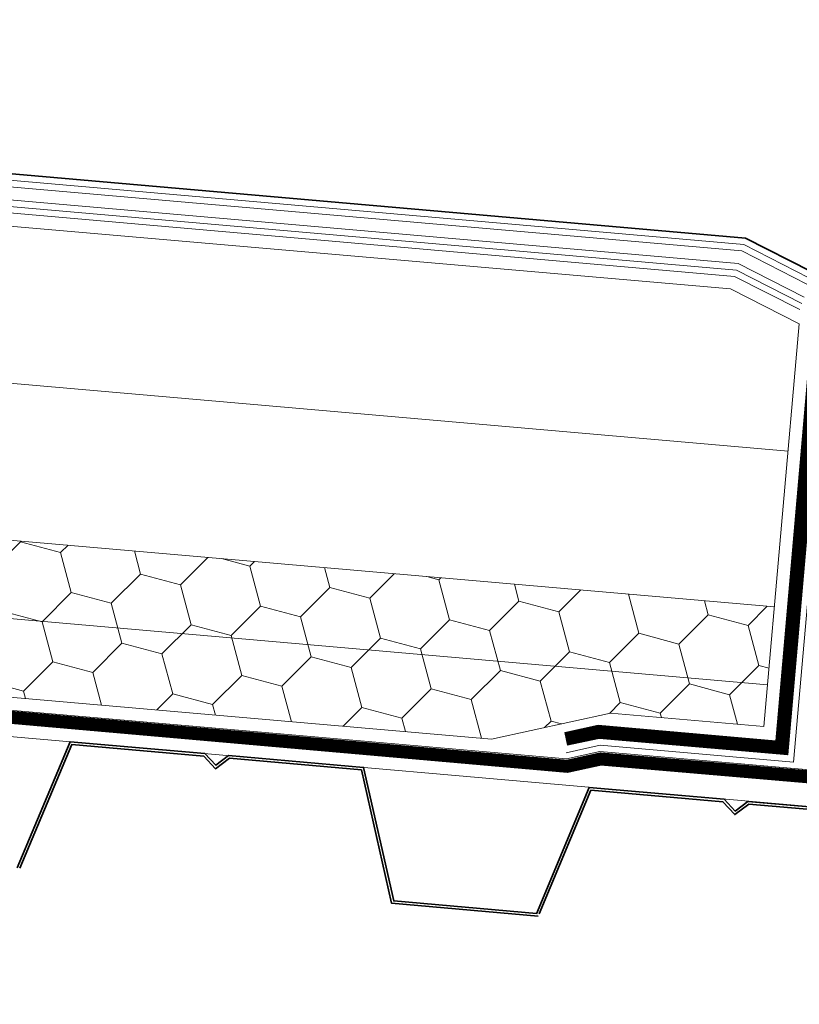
# Model space of a CAD drawing. Header units: millimetres. Extents: x -485339 to 350584, y -1189936 to 0.
# Tile 3 of 256: x -315647 to -315348, y -1061827 to -1061449. Entities that reach past the tile are written whole.
import ezdxf

# ---------------------------------------------------------------- set-up
doc = ezdxf.new("R2010")
doc.units = ezdxf.units.MM
doc.header["$LTSCALE"] = 10
doc.linetypes.add('DASHED', pattern=[19.05, 12.7, -6.35])
doc.linetypes.add('ČÁRKOVANÁ', pattern=[19.05, 12.7, -6.35])
for name, color, linetype, lineweight in [('N_čáry_obrys', 10, 'Continuous', 35), ('N_čáry_plné', 10, 'Continuous', 18), ('N_čáry_pod', 10, 'ČÁRKOVANÁ', 18), ('N_šrary', 10, 'Continuous', 18)]:
    doc.layers.add(name, color=color, linetype=linetype, lineweight=lineweight)
doc.linetypes.add('IZOLACE', pattern='A,0.0001,-0.1,[134,ltypeshp.shx,S=0.1,R=0,X=-0.1,Y=0],-0.2,[134,ltypeshp.shx,S=0.1,R=180,X=0.1,Y=0],-0.1', length=0.4001)
doc.linetypes.add('LEPENÍ', pattern='A,3.81,[130,LTYPESHP.SHX,S=6.35,R=0,X=0,Y=0],3.81', length=7.62)
doc.linetypes.add('PVC', pattern='A,0,-0.0001,[6,atelier.SHX,S=0.01,R=0,X=0,Y=0],-0.08,[133,LTYPESHP.SHX,S=0.01,R=0,X=-0.01,Y=0],-0.07', length=0.1501)
doc.linetypes.add('TEXTILIE', pattern='A,0,-0.004,[131,LTYPESHP.SHX,S=0.004,R=0,X=-0.004,Y=0],-0.008,[131,LTYPESHP.SHX,S=0.004,R=180,X=0.004,Y=0],-0.004', length=0.016)

msp = doc.modelspace()

# ---------------------------------------------------------------- hatches: boundary and pattern name
at = {"layer": 'N_šrary', "lineweight": 0}
h = msp.add_hatch(dxfattribs=at)
h.set_pattern_fill('HONEY', color=253, scale=5, angle=350, style=0)
h.set_pattern_definition([(345, (-319027.134, -1058807.662), (26.559393, 7.116568), [15.875, -31.75]), (105, (-319027.134, -1058807.662), (-19.442825, 19.442825), [15.875, -31.75]), (45, (-319027.134, -1058807.662), (7.116568, 26.559393), [-31.75, 15.875])])
h.paths.add_polyline_path([(-315357.7, -1061674.05), (-316326.39, -1061589.29), (-316326.39, -1061619.4), (-315360.32, -1061703.94)])
h.paths.add_polyline_path([(-315360.32, -1061703.94), (-316326.39, -1061619.4), (-316326.39, -1061649.52), (-315466.28, -1061724.78), (-315420.62, -1061714.8), (-315361.72, -1061719.95)])

# ---------------------------------------------------------------- linework, layer by layer
at = {"layer": 'N_čáry_obrys', "linetype": 'Continuous'}
for p in [(-316326.39, -1061448.75), (-315343.66, -1061545.37)]:
    msp.add_line(p, (-315368.78, -1061532.55), dxfattribs=at)
for points in [[(-315448.95, -1061791.61), (-315503.74, -1061786.82), (-315515.32, -1061735.61), (-315567.06, -1061731.09), (-315571.97, -1061734.8), (-315576.16, -1061730.29), (-315627.89, -1061725.77), (-315648.19, -1061774.18)], [(-315448.31, -1061792.67), (-315504.55, -1061787.75), (-315516.14, -1061736.55), (-315566.76, -1061732.12), (-315572.08, -1061736.14), (-315576.63, -1061731.26), (-315627.25, -1061726.83), (-315647.14, -1061774.27)], [(-315103.43, -1061800.93), (-315105.33, -1061821.82), (-315116.91, -1061770.61), (-315168.64, -1061766.09), (-315173.55, -1061769.8), (-315177.74, -1061765.29), (-315229.48, -1061760.76), (-315249.77, -1061809.18), (-315304.57, -1061804.39), (-315316.15, -1061753.18), (-315367.88, -1061748.66), (-315372.79, -1061752.36), (-315376.98, -1061747.86), (-315428.72, -1061743.33), (-315449.01, -1061791.75)], [(-315103.45, -1061810.6), (-315104.6, -1061822.84), (-315106.14, -1061822.75), (-315117.72, -1061771.55), (-315168.35, -1061767.12), (-315173.67, -1061771.14), (-315178.21, -1061766.25), (-315228.84, -1061761.82), (-315249.13, -1061810.24), (-315305.38, -1061805.32), (-315316.96, -1061754.11), (-315367.59, -1061749.69), (-315372.91, -1061753.71), (-315377.45, -1061748.82), (-315428.08, -1061744.39), (-315447.97, -1061791.84)]]:
    msp.add_lwpolyline(points, dxfattribs=at)
at = {"layer": 'N_čáry_plné', "linetype": 'PVC', "ltscale": 10}
for p, q in [((-316326.39, -1061451.26), (-315369.48, -1061535)), ((-315369.48, -1061535), (-315344.46, -1061547.76))]:
    msp.add_line(p, q, dxfattribs=at)
at = {"layer": 'N_čáry_plné', "ltscale": 0.2}
for p, q in [((-316326.39, -1061453.77), (-315370.19, -1061537.44)), ((-316326.39, -1061458.79), (-315371.59, -1061542.34)), ((-316326.39, -1061463.81), (-315373, -1061547.24)), ((-316326.39, -1061468.95), (-315374.54, -1061552.06)), ((-316326.39, -1061589.29), (-315357.7, -1061674.05)), ((-316326.39, -1061619.4), (-315360.32, -1061703.94)), ((-316326.39, -1061649.52), (-315466.28, -1061724.78)), ((-316326.39, -1061654.54), (-315437.5, -1061732.32)), ((-316326.39, -1061659.56), (-315437.18, -1061737.37)), ((-315420.62, -1061714.8), (-315361.72, -1061719.95)), ((-315425.28, -1061719.41), (-315357.18, -1061725.37)), ((-315424.96, -1061724.46), (-315352.63, -1061730.79)), ((-315424.63, -1061729.5), (-315089.14, -1061758.86)), ((-315424.31, -1061734.55), (-315089.14, -1061763.88))]:
    msp.add_line(p, q, dxfattribs=at)
at = {"layer": 'N_čáry_plné', "linetype": 'TEXTILIE', "ltscale": 40}
for p, q in [((-316326.39, -1061461.3), (-315372.3, -1061544.79)), ((-315372.3, -1061544.79), (-315347.18, -1061557.61))]:
    msp.add_line(p, q, dxfattribs=at)
at = {"layer": 'N_čáry_plné', "linetype": 'IZOLACE', "ltscale": 12}
msp.add_line((-316326.39, -1061529.06), (-315352.47, -1061614.28), dxfattribs=at)
at = {"layer": 'N_čáry_plné'}
for p, q in [((-315345.27, -1061550.16), (-315370.19, -1061537.44)), ((-315346.37, -1061555.21), (-315371.59, -1061542.34)), ((-315347.98, -1061560), (-315373, -1061547.24)), ((-315348.21, -1061565.5), (-315374.54, -1061552.06))]:
    msp.add_line(p, q, dxfattribs=at)
at = {"layer": 'N_čáry_plné', "ltscale": 4}
for p, q in [((-315348.21, -1061565.5), (-315361.72, -1061719.95)), ((-315343.22, -1061565.94), (-315357.18, -1061725.37)), ((-315338.72, -1061571.83), (-315352.63, -1061730.79)), ((-315347.3, -1061669.92), (-315352.31, -1061727.11))]:
    msp.add_line(p, q, dxfattribs=at)
at = {"layer": 'N_čáry_plné', "linetype": 'LEPENÍ', "ltscale": 0.04}
for p, q in [((-315336.47, -1061574.77), (-315350.36, -1061733.58)), ((-315437.65, -1061729.97), (-315424.6, -1061727.12)), ((-315424.6, -1061727.12), (-315350.37, -1061733.61))]:
    msp.add_line(p, q, dxfattribs=at)
at = {"layer": 'N_čáry_plné', "ltscale": 1.5}
msp.add_line((-315203.31, -1061762.92), (-316326.39, -1061664.64), dxfattribs=at)
at = {"layer": 'N_čáry_plné', "ltscale": 500}
for p, q in [((-315420.62, -1061714.8), (-315466.28, -1061724.78)), ((-315425.28, -1061719.41), (-315438.15, -1061722.22)), ((-315424.96, -1061724.46), (-315437.08, -1061727.11)), ((-315424.63, -1061729.5), (-315437.5, -1061732.32)), ((-315424.31, -1061734.55), (-315437.18, -1061737.37))]:
    msp.add_line(p, q, dxfattribs=at)
at = {"layer": 'N_čáry_plné', "linetype": 'Continuous'}
for p, q in [((-315438.15, -1061722.22), (-315437.08, -1061727.11)), ((-315357.18, -1061725.37), (-315352.63, -1061730.79))]:
    msp.add_line(p, q, dxfattribs=at)
at = {"layer": 'N_čáry_pod', "linetype": 'DASHED', "ltscale": 0.2}
msp.add_line((-315425.28, -1061719.41), (-315424.96, -1061724.46), dxfattribs=at)
at = {"layer": 'N_čáry_pod', "linetype": 'DASHED', "ltscale": 0.2, "const_width": 5}
for points in [[(-315437.61, -1061724.67), (-315425.12, -1061721.93), (-315354.9, -1061728.08), (-315340.97, -1061568.88), (-314820.9, -1061662.36)], [(-316318.42, -1061657.57), (-315437.21, -1061735.19), (-315424.34, -1061732.38), (-315091.84, -1061760.96), (-315091.84, -1061824)]]:
    msp.add_lwpolyline(points, dxfattribs=at)

doc.saveas('drawing.dxf')
